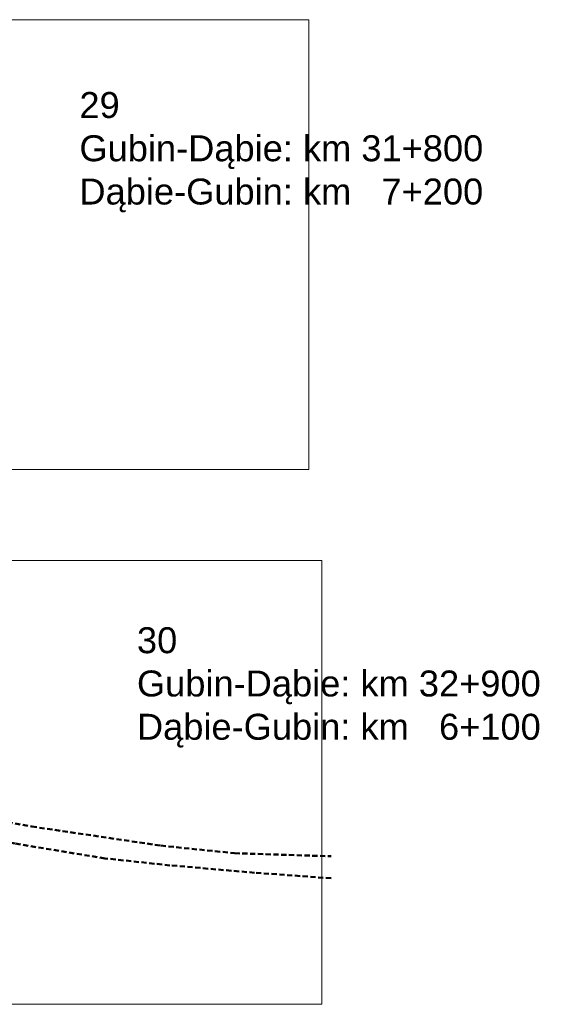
# Model space of a CAD drawing. Header units: millimetres. Extents: x -32728 to 16036, y -21222 to 1675.
# Tile 35 of 58: x 2686 to 2789, y 1376 to 1566. Entities that reach past the tile are written whole.
import ezdxf

# ---------------------------------------------------------------- set-up
doc = ezdxf.new("R2010")
doc.units = ezdxf.units.MM
doc.linetypes.add('2', pattern=[1.5, 1, -0.5])
doc.layers.add('0  podklady', color=250, linetype='Continuous', lineweight=5, plot=False)
doc.layers.add('0 pomoc', color=61, linetype='Continuous', lineweight=30, plot=False)
doc.layers.add('2 krawedz jezdni', color=7, linetype='2', lineweight=50, true_color=0x000000)
doc.styles.get("Standard").update_dxf_attribs({"font": 'arial.ttf'})
picture_1 = doc.add_image_def('image29.png', size_in_pixel=(1907, 901))
picture_2 = doc.add_image_def('image30.png', size_in_pixel=(1894, 889))

msp = doc.modelspace()

# ---------------------------------------------------------------- linework, layer by layer
at = {"layer": '2 krawedz jezdni', "color": 0}
for points in [[(2568.079, 1427.773), (2573.885, 1424.833), (2578.128, 1423.159), (2583.636, 1421.596), (2590.372, 1420.516), (2603.063, 1419.4), (2640.204, 1417.353), (2658.887, 1415.083), (2669.196, 1413.52), (2688.697, 1410.17), (2713.557, 1406.486), (2727.774, 1405.034), (2746.382, 1404.439)], [(2746.382, 1400.196), (2731.644, 1401.276), (2715.306, 1402.69), (2702.802, 1404.03), (2685.422, 1406.895), (2675.671, 1408.868), (2661.343, 1410.915), (2651.927, 1411.957), (2639.311, 1413.408), (2628.221, 1414.524), (2616.498, 1415.529), (2608.757, 1416.013), (2596.996, 1416.609), (2587.097, 1417.316), (2579.058, 1419.176), (2571.28, 1421.93), (2565.623, 1425.168)]]:
    msp.add_lwpolyline(points, dxfattribs=at)

# ---------------------------------------------------------------- texts
at = {"layer": '0 pomoc', "color": 1, "char_height": 5, "width": 94.7938, "attachment_point": 1}
for s, insert in [('29\\PGubin-Dąbie: km 31+800\\PDąbie-Gubin: km   7+200', (2697.872, 1551.688)), ('30\\PGubin-Dąbie: km 32+900\\PDąbie-Gubin: km   6+100', (2708.962, 1448.566))]:
    msp.add_mtext(s, dxfattribs=dict(at, insert=insert))

# ---------------------------------------------------------------- pictures from other files: only their frames are drawn
at = {"layer": '0  podklady'}
image = msp.add_image(picture_1, insert=(2558.628, 1478.937), size_in_units=(183.484, 86.691), dxfattribs=at)
image.dxf.flags = 7
image = msp.add_image(picture_2, insert=(2562.351, 1375.918), size_in_units=(182.233, 85.536), dxfattribs=at)
image.dxf.flags = 7

doc.saveas('drawing.dxf')
